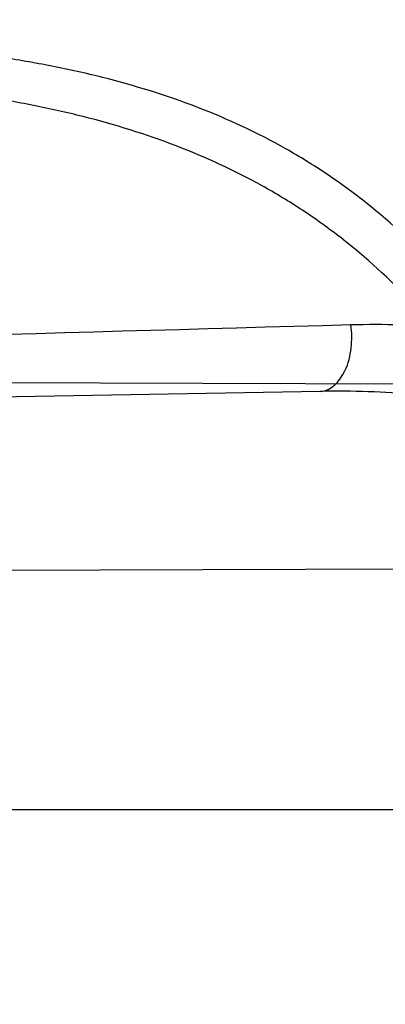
# Model space of a CAD drawing. Header units: millimetres. Extents: x 0 to 297, y 0 to 210.
# Tile 48 of 256: x 143.4303 to 143.4566, y 91.0589 to 91.1298. Entities that reach past the tile are written whole.
import ezdxf

# ---------------------------------------------------------------- set-up
doc = ezdxf.new("R2010")
doc.units = ezdxf.units.MM
doc.header["$LTSCALE"] = 16.335
doc.layers.get('0').update_dxf_attribs({"linetype": 'CONTINUOUS'})
for name, color, linetype in [('01_GLOBAL', 7, 'CONTINUOUS'), ('INTFCLR_1', 7, 'CONTINUOUS'), ('INTFCLR_144815', 7, 'CONTINUOUS')]:
    doc.layers.add(name, color=color, linetype=linetype)

msp = doc.modelspace()

# ---------------------------------------------------------------- linework, layer by layer
at = {"color": 7, "linetype": 'Continuous'}
msp.add_circle((144.2368034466, 92.193132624), 3.04, dxfattribs=at)
at = {"color": 9, "linetype": 'Continuous'}
msp.add_arc((144.2368034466, 92.193132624), 3.001038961, 182.9674534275, 267.0325465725, dxfattribs=at)
at = {"layer": '01_GLOBAL', "color": 7, "linetype": 'Continuous'}
msp.add_circle((144.2368034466, 92.193132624), 3.08, dxfattribs=at)
at = {"layer": 'INTFCLR_1', "color": 6, "linetype": 'Continuous'}
for p, q in [((143.4103485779, 91.1037438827), (143.4735235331, 91.10352335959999)), ((143.4774988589, 91.0903084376), (143.4152219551, 91.0900910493))]:
    msp.add_line(p, q, dxfattribs=at)
at = {"layer": 'INTFCLR_1', "color": 9, "linetype": 'Continuous'}
for p, q in [((143.4519711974, 91.10304252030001), (143.1045099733, 91.0969775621)), ((143.068579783, 91.07290896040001), (143.4921648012, 91.07290896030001))]:
    msp.add_line(p, q, dxfattribs=at)
at = {"layer": 'INTFCLR_1', "color": 6, "linetype": 'Continuous'}
for radius in [0.4827613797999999, 0.4587930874]:
    msp.add_arc((143.076579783, 90.97690896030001), radius, 270, 90.00000002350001, dxfattribs=at)
at = {"layer": 'INTFCLR_1', "color": 9, "linetype": 'Continuous'}
msp.add_arc((143.9636209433, 72.2443768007), 18.8703294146, 91.54702908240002, 91.7475204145, dxfattribs=at)
for points, knots in [([(143.505791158, 90.8276271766), (143.5067409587, 90.8302116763), (143.5086022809, 90.8354304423), (143.5121486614, 90.84601401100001), (143.5179028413, 90.8650111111), (143.5232385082, 90.8873082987), (143.5267617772, 90.90723622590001), (143.5282429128, 90.9174118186), (143.5290073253, 90.92329723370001), (143.5307716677, 90.93807275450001), (143.5326049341, 90.9633194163), (143.5323109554, 90.99310602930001), (143.5309256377, 91.0124090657), (143.5300542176, 91.021322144), (143.5294126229, 91.02725019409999), (143.5274302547, 91.04325002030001), (143.5229291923, 91.06887020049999), (143.5164430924, 91.09388353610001), (143.5118037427, 91.1087295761), (143.5100588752, 91.1140398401), (143.5074043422, 91.1218621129), (143.501415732, 91.13821577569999), (143.4910739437, 91.16221785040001), (143.4792964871, 91.1848938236), (143.4710860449, 91.1988510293), (143.4672487, 91.2050639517), (143.4646994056, 91.2091138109), (143.4578048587, 91.21976497), (143.446251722, 91.2361118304), (143.4302039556, 91.2560120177), (143.4166114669, 91.2709286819), (143.4071163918, 91.280463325), (143.4018664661, 91.2855115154), (143.3945821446, 91.292319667), (143.3843862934, 91.301234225), (143.373349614, 91.3098835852), (143.3667450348, 91.31458051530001), (143.3640805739, 91.316384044), (143.3625174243, 91.3174211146), (143.360134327, 91.3189510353), (143.3576340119, 91.3204557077), (143.3554317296, 91.3216111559), (143.3541938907, 91.32218598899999), (143.3532081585, 91.3225375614), (143.3525262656, 91.3226967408), (143.3519536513, 91.3226102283), (143.3518421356, 91.322071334), (143.35211692, 91.3214756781), (143.35259409, 91.3206502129), (143.3533650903, 91.31961113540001), (143.354392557, 91.3183442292), (143.3556852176, 91.31685831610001), (143.3572290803, 91.3151525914), (143.358673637, 91.31359842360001), (143.3599466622, 91.3122446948), (143.3621637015, 91.30990205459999), (143.3658426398, 91.3060562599), (143.3733257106, 91.29820400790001), (143.3814986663, 91.2893945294), (143.3889438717, 91.2809746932), (143.3935459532, 91.2756206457), (143.4009463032, 91.2668314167), (143.4122758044, 91.252588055), (143.4271285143, 91.2318655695), (143.4378788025, 91.2149484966), (143.4449171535, 91.2029069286), (143.4496927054, 91.19443764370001), (143.457931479, 91.1789786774), (143.4689344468, 91.1556341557), (143.4765250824, 91.1361710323), (143.480055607, 91.1260798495)], [0, 0, 0, 0, 0.0103790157, 0.0208837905, 0.0420711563, 0.0851838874, 0.1071959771, 0.1183352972, 0.1239410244, 0.1295662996, 0.174425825, 0.2192336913, 0.2417180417, 0.247353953, 0.2529903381, 0.2641931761, 0.3081223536, 0.3509244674, 0.3614867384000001, 0.3667496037, 0.3719933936, 0.3926231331, 0.4323811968, 0.4704128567, 0.4888542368, 0.4934078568, 0.4979383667, 0.5068920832, 0.5412323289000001, 0.5733304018, 0.6031976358, 0.6172527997, 0.6240454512, 0.6306500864, 0.6548352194, 0.6750684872, 0.6834752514, 0.6853781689, 0.6871962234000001, 0.6905460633, 0.6960524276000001, 0.6981915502, 0.6999110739, 0.7012078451, 0.7020914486, 0.7026255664, 0.703100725, 0.7038824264, 0.7050749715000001, 0.7066970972, 0.7087489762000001, 0.7112252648, 0.7141188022, 0.7174211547, 0.7192230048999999, 0.7211233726, 0.7295789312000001, 0.7392839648, 0.7620096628, 0.7748693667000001, 0.7816473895, 0.7886214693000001, 0.8181786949, 0.8502212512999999, 0.8846823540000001, 0.8936821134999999, 0.9027944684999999, 0.9213301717, 0.9597016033, 1, 1, 1, 1]), ([(143.4875537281, 91.1253987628), (143.4839524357, 91.1354479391), (143.4762085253, 91.1548301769), (143.4649935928, 91.1780553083), (143.456598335, 91.1934314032), (143.4517307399, 91.201857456), (143.444552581, 91.2138441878), (143.4335886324, 91.2306820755), (143.4184487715, 91.25129397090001), (143.4069045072, 91.26545359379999), (143.3993634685, 91.2741904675), (143.3946716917, 91.2795147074), (143.3870801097, 91.28788794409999), (143.3787500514, 91.2966421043), (143.3711186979, 91.304445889), (143.3673713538, 91.30826044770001), (143.3651042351, 91.3105933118), (143.3638188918, 91.3119215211), (143.3617741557, 91.3140782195), (143.3599399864, 91.31598820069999), (143.3558618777, 91.320909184), (143.3574002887, 91.32090895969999)], [0, 0, 0, 0, 0.1351411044, 0.2639657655, 0.326251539, 0.3568857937, 0.3871506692, 0.5031238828, 0.6110823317, 0.7107727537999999, 0.7343091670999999, 0.7571888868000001, 0.8006105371, 0.8773801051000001, 0.9101731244, 0.9387430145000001, 0.9451630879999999, 0.9512497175, 0.9624026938, 0.9805243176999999, 1, 1, 1, 1]), ([(143.3574002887, 91.32090895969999), (143.3579828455, 91.3209088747), (143.360948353, 91.3197357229), (143.3643531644, 91.3177442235), (143.3676585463, 91.31566523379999), (143.3692467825, 91.31463053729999), (143.3719545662, 91.31283211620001), (143.378664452, 91.3081521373), (143.3898825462, 91.2995381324), (143.4002548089, 91.29065717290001), (143.4076654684, 91.28387553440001), (143.4130031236, 91.27885055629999), (143.422653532, 91.2693642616), (143.4364709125, 91.2545242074), (143.4527894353, 91.23472347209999), (143.4645442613, 91.2184512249), (143.4715593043, 91.2078481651), (143.474151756, 91.2038188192), (143.4780526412, 91.1976396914), (143.4863962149, 91.18376385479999), (143.4983688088, 91.16121559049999), (143.5088888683, 91.1373346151), (143.5149812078, 91.1210611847), (143.5176807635, 91.1132799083), (143.5194547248, 91.1079989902), (143.524169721, 91.0932405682), (143.5307635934, 91.068371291), (143.5353421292, 91.0428843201), (143.5373581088, 91.02696958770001), (143.5380104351, 91.0210743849), (143.5388963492, 91.01221151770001), (143.5403047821, 90.993017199), (143.5406037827, 90.96339318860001), (143.5387395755, 90.93828707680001), (143.5369460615, 90.9235962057), (143.5361688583, 90.9177433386), (143.5346627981, 90.9076231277), (143.5310794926, 90.8877998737), (143.5256534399, 90.86562413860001), (143.5198047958, 90.8467377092), (143.5161994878, 90.83621326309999), (143.5143072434, 90.8310236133), (143.5133416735, 90.828453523)], [0, 0, 0, 0, 0.0031306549, 0.0166311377, 0.0214593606, 0.0240790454, 0.0268205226, 0.0389267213, 0.0680356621, 0.1027866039, 0.1122691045, 0.1220183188, 0.1421809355, 0.1849822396, 0.2309158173, 0.2799873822, 0.2927706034, 0.2992370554, 0.3057353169, 0.3320403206, 0.3862319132, 0.4428084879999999, 0.4721383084, 0.4795908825, 0.487069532, 0.5020757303, 0.5628487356, 0.6251729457, 0.6410612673, 0.6490543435, 0.6570463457, 0.6889269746, 0.7524526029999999, 0.8160592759, 0.8240370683, 0.8319876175, 0.8477879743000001, 0.8790177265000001, 0.9402188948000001, 0.970317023, 0.9852457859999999, 1, 1, 1, 1]), ([(143.4782142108, 91.07575146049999), (143.4778432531, 91.07717322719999), (143.4772516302, 91.0792938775), (143.4763913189, 91.0820936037), (143.4750599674, 91.0861664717), (143.4728492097, 91.09203419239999), (143.4701809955, 91.0976425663), (143.4682125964, 91.1011630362), (143.4668805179, 91.10340012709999), (143.4644747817, 91.1070712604), (143.4606652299, 91.1118482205), (143.456701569, 91.11554701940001), (143.453888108, 91.11769080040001), (143.4519718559, 91.1190336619), (143.4484919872, 91.1211788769), (143.4431212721, 91.1236822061), (143.4379877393, 91.12526904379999), (143.4344326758, 91.1261085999), (143.4319715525, 91.1266220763), (143.4275405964, 91.1273837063), (143.420994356, 91.1280917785), (143.4142890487, 91.1284340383), (143.4094678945, 91.128544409), (143.4066374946, 91.1285772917), (143.4023062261, 91.1285997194), (143.3957460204, 91.128539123), (143.3869266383, 91.1283515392), (143.3810082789, 91.12819192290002), (143.3780296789, 91.12810376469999)], [0, 0, 0, 0, 0.0346278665, 0.051871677, 0.0690216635, 0.135606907, 0.1994957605, 0.215141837, 0.2306514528, 0.2608466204, 0.3185308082, 0.3741944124, 0.3880448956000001, 0.4018755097, 0.4293241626, 0.4842905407, 0.5409817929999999, 0.5556132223, 0.5703744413, 0.6002237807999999, 0.6615312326, 0.7254044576, 0.7584008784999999, 0.7751754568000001, 0.7921112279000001, 0.8604747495, 0.9297738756, 1, 1, 1, 1]), ([(143.480055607, 91.1260798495), (143.4837259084, 91.1155891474), (143.4903909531, 91.0940316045), (143.4967360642, 91.0663225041), (143.4998687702, 91.04781634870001), (143.5011284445, 91.03908602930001), (143.5019170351, 91.03321160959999), (143.5038463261, 91.0170292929), (143.5057008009, 90.99034417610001), (143.5054397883, 90.96356436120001), (143.5044671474, 90.9471924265), (143.504022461, 90.9412179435), (143.5032714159, 90.9323261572), (143.5012002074, 90.91339241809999), (143.4963788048, 90.88484585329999), (143.49048443, 90.86114028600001), (143.4864832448, 90.8475354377), (143.4848602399, 90.84220041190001), (143.4819377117, 90.8330489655), (143.4757637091, 90.8153843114), (143.4658991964, 90.7913053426), (143.4557508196, 90.7706295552), (143.4492053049, 90.7585613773), (143.4468307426, 90.7543048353), (143.4433023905, 90.74809499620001), (143.4357024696, 90.7352960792), (143.4236423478, 90.7168780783), (143.4088585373, 90.6967735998), (143.3981978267, 90.6836583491), (143.3920521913, 90.6764597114), (143.3897353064, 90.67377295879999), (143.3858253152, 90.6693041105), (143.3786022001, 90.6612629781), (143.3707422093, 90.65288706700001), (143.3636495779, 90.6454713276), (143.3593994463, 90.6410102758), (143.3560255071, 90.6373676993), (143.3538487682, 90.6348460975), (143.3526496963, 90.6332520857), (143.3521523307, 90.6324062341), (143.3518509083, 90.63179937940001), (143.3519780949, 90.6310096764), (143.3536612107, 90.6313530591), (143.3555127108, 90.6322404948), (143.3588652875, 90.6340529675), (143.3620632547, 90.63609007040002), (143.3646891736, 90.63783994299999), (143.3663741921, 90.6389985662), (143.3692060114, 90.6409804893), (143.3737350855, 90.64429641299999), (143.3800639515, 90.6492162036), (143.3895251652, 90.6570018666), (143.3979931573, 90.6645963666), (143.4054028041, 90.6717023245), (143.4107134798, 90.67694344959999), (143.4202844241, 90.68681168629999), (143.4339256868, 90.7022001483), (143.4499433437, 90.72266038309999), (143.4614126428, 90.7394215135), (143.4682300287, 90.75032242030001), (143.4707469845, 90.75446396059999), (143.4745342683, 90.76081850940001), (143.4826220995, 90.77508671), (143.4941655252, 90.79824657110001), (143.5021068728, 90.8176018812), (143.505791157, 90.8276271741)], [0, 0, 0, 0, 0.0419354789, 0.08505031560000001, 0.1071497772, 0.1127379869, 0.1183317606, 0.1295131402, 0.1742263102, 0.2191466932, 0.230445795, 0.2361065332, 0.241751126, 0.2641147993, 0.3079545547, 0.3508736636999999, 0.3561840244, 0.3614616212, 0.3719139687, 0.3924297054, 0.4320526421, 0.4700131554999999, 0.4792642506, 0.483852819, 0.4884035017, 0.5062126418, 0.5400088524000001, 0.5714206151, 0.6003317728, 0.6037560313, 0.6071340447, 0.6137178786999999, 0.6261602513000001, 0.6479155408, 0.6570536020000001, 0.6648783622, 0.6711643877, 0.6757843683, 0.6774462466, 0.6786751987, 0.6794900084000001, 0.6799813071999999, 0.6813020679, 0.6842478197, 0.6888651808, 0.6950795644, 0.6987591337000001, 0.70073729, 0.7027989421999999, 0.7117993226, 0.7219139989, 0.7330405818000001, 0.7580265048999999, 0.7648041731, 0.7717766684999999, 0.7861782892, 0.816667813, 0.8493175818, 0.8841610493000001, 0.8932352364, 0.8978283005, 0.9024468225, 0.9211469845, 0.9596997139, 1, 1, 1, 1]), ([(143.4760311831, 91.07510722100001), (143.4756628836, 91.0764621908), (143.4750755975, 91.07848288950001), (143.4742230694, 91.081149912), (143.4729040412, 91.0850335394), (143.4707156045, 91.0906309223), (143.4680853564, 91.0959748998), (143.4661490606, 91.09933023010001), (143.464837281, 91.10146586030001), (143.4624672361, 91.1049749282), (143.4587207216, 91.1095433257), (143.4548405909, 91.11307904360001), (143.4520891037, 91.1151331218), (143.4502128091, 91.1164235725), (143.4468054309, 91.11848832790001), (143.4415565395, 91.1209060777), (143.4365468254, 91.1224535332), (143.433077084, 91.1232793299), (143.4306756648, 91.12378839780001), (143.4263533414, 91.12454734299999), (143.419970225, 91.1252773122), (143.4134314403, 91.12566151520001), (143.4087303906, 91.12581108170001), (143.4059708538, 91.12586891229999), (143.401748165, 91.1259307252), (143.3953515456, 91.1259367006), (143.3867501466, 91.12584804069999), (143.3809773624, 91.1257570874), (143.3780715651, 91.1257063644)], [0, 0, 0, 0, 0.0341067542, 0.0511005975, 0.068008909, 0.1337310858, 0.1969343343, 0.2124407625, 0.2278215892, 0.257805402, 0.3152480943, 0.3708921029, 0.3847695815, 0.3986396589, 0.4261925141, 0.481455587, 0.5385040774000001, 0.553232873, 0.5680896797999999, 0.5981246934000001, 0.6597952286, 0.7240152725, 0.7571801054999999, 0.774039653, 0.7910593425, 0.8597607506, 0.9294066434, 1, 1, 1, 1]), ([(143.3574002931, 90.6329089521), (143.3572429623, 90.6329089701), (143.3568577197, 90.6329849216), (143.3568775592, 90.6336774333), (143.3572897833, 90.63438990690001), (143.3580025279, 90.63544892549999), (143.3590890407, 90.6367667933), (143.3605161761, 90.6383861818), (143.3622809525, 90.6402852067), (143.364262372, 90.64235883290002), (143.366417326, 90.6445772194), (143.3695810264, 90.647809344), (143.3761156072, 90.6544648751), (143.384127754, 90.66278898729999), (143.391492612, 90.67078447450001), (143.3954790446, 90.6752283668), (143.3978410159, 90.6779000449), (143.4041032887, 90.6850552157), (143.4149655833, 90.6980920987), (143.4300350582, 90.7180883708), (143.4423327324, 90.7364164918), (143.4500842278, 90.74915778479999), (143.4536819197, 90.7553382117), (143.4561024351, 90.75957339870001), (143.4627716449, 90.77157583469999), (143.4731139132, 90.7921423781), (143.4831746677, 90.8161140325), (143.4894718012, 90.8337029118), (143.4924519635, 90.8428134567), (143.4941067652, 90.8481240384), (143.4981845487, 90.86166066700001), (143.5041933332, 90.8852508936), (143.5091109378, 90.9136744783), (143.5112232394, 90.9325267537), (143.5119890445, 90.94137893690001), (143.5124424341, 90.9473263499), (143.5134340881, 90.9636235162), (143.5137003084, 90.9902855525), (143.5118091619, 91.01685089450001), (143.5098423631, 91.03295754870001), (143.5090383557, 91.0388051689), (143.5077538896, 91.047496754), (143.5045588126, 91.0659242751), (143.498087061, 91.0935137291), (143.4912937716, 91.1149624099), (143.4875537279, 91.1253987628)], [0, 0, 0, 0, 0.0008731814, 0.0017184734, 0.0032338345, 0.0055641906, 0.008732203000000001, 0.0127298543, 0.0175349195, 0.0231216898, 0.028646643, 0.0346996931, 0.0482229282, 0.0804128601, 0.09881585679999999, 0.1085510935, 0.1135452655, 0.1186072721, 0.1613234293, 0.207686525, 0.2575125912, 0.2837456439, 0.2904463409, 0.297201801, 0.3108185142, 0.3666506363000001, 0.4248611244, 0.4549770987, 0.470314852, 0.4780577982, 0.4858479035, 0.548777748, 0.6130125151, 0.6457681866, 0.6540348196, 0.6623247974, 0.6788712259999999, 0.7446474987, 0.8101274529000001, 0.8265054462, 0.8346996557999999, 0.8428862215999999, 0.8752668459, 0.9384715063, 1, 1, 1, 1]), ([(143.4519711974, 91.10304252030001), (143.4527383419, 91.1030559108), (143.4538440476, 91.10433426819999), (143.4542320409, 91.10613607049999), (143.4542398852, 91.10728041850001), (143.4541697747, 91.10782830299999)], [0, 0, 0, 0, 0.406226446, 0.7075571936, 1, 1, 1, 1]), ([(143.4955718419, 91.07371202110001), (143.4952436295, 91.0751229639), (143.4944902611, 91.07789507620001), (143.4933147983, 91.0812724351), (143.492241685, 91.08388270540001), (143.4911029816, 91.0863876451), (143.4895429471, 91.0893555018), (143.4877777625, 91.0921348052), (143.4862617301, 91.0941991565), (143.4839807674, 91.09701864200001), (143.4814054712, 91.0995307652), (143.4785838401, 91.1016195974), (143.4767003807, 91.10286315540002), (143.4732882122, 91.1047454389), (143.4696059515, 91.10607901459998), (143.4663573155, 91.10685173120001), (143.4641216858, 91.1072857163), (143.4600670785, 91.10781242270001), (143.4565390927, 91.1078933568), (143.4541697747, 91.10782830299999)], [0, 0, 0, 0, 0.0736783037, 0.1459642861, 0.18172594, 0.2171910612, 0.2858878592, 0.3520712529, 0.3844359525, 0.4161009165, 0.5365327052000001, 0.5657771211, 0.5946184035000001, 0.6512644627, 0.7636610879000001, 0.7922337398, 0.8211066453, 0.8794481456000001, 1, 1, 1, 1]), ([(143.4921648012, 91.07290896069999), (143.4918383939, 91.0741501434), (143.4910923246, 91.07659026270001), (143.4899360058, 91.0795531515), (143.4888853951, 91.08184362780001), (143.4877674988, 91.0840485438), (143.4862377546, 91.08666227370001), (143.484516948, 91.08910176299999), (143.4830420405, 91.0909140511), (143.4808053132, 91.0934144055), (143.4782971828, 91.0956242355), (143.475577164, 91.0974540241), (143.4737473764, 91.09855641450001), (143.4704255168, 91.1002302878), (143.466872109, 91.1014110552), (143.4637402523, 91.10210828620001), (143.4615790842, 91.1025003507), (143.4576633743, 91.10299027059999), (143.4542595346, 91.1030824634), (143.4519711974, 91.10304252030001)], [0, 0, 0, 0, 0.0701429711, 0.1392985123, 0.1736599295, 0.2078369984, 0.2743812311, 0.3389829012, 0.370778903, 0.4020358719, 0.5223382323, 0.5518983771, 0.5811774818, 0.6390375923, 0.7549036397, 0.7844765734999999, 0.8144030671, 0.8749126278, 1, 1, 1, 1])]:
    msp.add_open_spline(points, degree=3, knots=knots, dxfattribs=at)
at = {"layer": 'INTFCLR_1', "color": 6, "linetype": 'Continuous'}
for points, knots in [([(143.391388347, 91.3209089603), (143.3904120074, 91.3209089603), (143.3921762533, 91.3175482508), (143.3936912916, 91.315694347), (143.3961672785, 91.3124411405), (143.3992225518, 91.30876154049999), (143.403128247, 91.3040654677), (143.4076936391, 91.29861198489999), (143.4125904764, 91.2926805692), (143.4174256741, 91.286720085), (143.4219266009, 91.28104271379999), (143.4260587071, 91.27571427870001), (143.4298162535, 91.27075815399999), (143.4332121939, 91.266182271), (143.4362702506, 91.26197618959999), (143.4390204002, 91.2581218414), (143.4414908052, 91.2545969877), (143.44370074, 91.2513921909), (143.4456749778, 91.24848640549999), (143.4474377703, 91.24585559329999), (143.4490168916, 91.24346918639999), (143.4504211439, 91.2413232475), (143.4516679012, 91.2393981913), (143.4527743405, 91.2376740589), (143.4537663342, 91.2361152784), (143.4546489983, 91.2347177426), (143.4556772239, 91.23307898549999), (143.456672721, 91.23147797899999), (143.4576979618, 91.229813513), (143.4585721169, 91.2283843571), (143.4595323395, 91.2268022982), (143.4605887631, 91.22504676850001), (143.4617562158, 91.22308812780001), (143.4630444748, 91.22090314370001), (143.464465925, 91.21846216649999), (143.4660286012, 91.2157418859), (143.4677482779, 91.21270225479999), (143.4696392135, 91.20930191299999), (143.4717186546, 91.20548838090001), (143.4740086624, 91.2011951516), (143.4765248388, 91.1963580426), (143.4792812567, 91.1909028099), (143.4822951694, 91.18473858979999), (143.4855914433, 91.1777384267), (143.4891913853, 91.16974930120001), (143.4931140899, 91.16057587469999), (143.4973740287, 91.14998328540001), (143.5019825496, 91.13763594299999), (143.5068772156, 91.12325026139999), (143.5117345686, 91.10722271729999), (143.5162134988, 91.0902287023), (143.5200746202, 91.0730385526), (143.5232856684, 91.05580143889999), (143.5258459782, 91.03858559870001), (143.5277689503, 91.0213883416), (143.5290609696, 91.0042502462), (143.529733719, 90.9871546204), (143.5297948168, 90.97012845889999), (143.5292510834, 90.9531560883), (143.5281065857, 90.9362397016), (143.5263644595, 90.9193928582), (143.5240214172, 90.9025816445), (143.5210770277, 90.88582850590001), (143.5175167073, 90.8690970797), (143.5133376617, 90.85240858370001), (143.5085942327, 90.8359945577), (143.5035656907, 90.8206525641), (143.4986112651, 90.80703250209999), (143.4940105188, 90.7954001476), (143.4897809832, 90.7854046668), (143.485903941, 90.7767502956), (143.4823616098, 90.7692115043), (143.4791285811, 90.76260345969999), (143.4761817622, 90.75678861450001), (143.4734988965, 90.7516551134), (143.4710647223, 90.7471189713), (143.4688610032, 90.7431068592), (143.466865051, 90.7395466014), (143.4650570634, 90.7363786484), (143.4634184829, 90.7335526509), (143.461937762, 90.7310351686), (143.4606041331, 90.72879595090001), (143.4594032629, 90.72680144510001), (143.4583170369, 90.7250147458), (143.457331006, 90.7234069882), (143.4564183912, 90.7219306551), (143.4555069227, 90.720467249), (143.4545265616, 90.7189048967), (143.4534184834, 90.71715367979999), (143.4521719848, 90.7152023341), (143.4507682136, 90.71302749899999), (143.4491853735, 90.7106037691), (143.4474055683, 90.7079124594), (143.4454085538, 90.7049352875), (143.4431685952, 90.701647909), (143.4406602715, 90.6980271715), (143.4378551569, 90.6940523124), (143.4347311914, 90.6897123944), (143.4312583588, 90.6849889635), (143.4274059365, 90.6798656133), (143.4231637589, 90.6743560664), (143.4185304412, 90.6684770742), (143.4135422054, 90.66229925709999), (143.408452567, 90.6561180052), (143.4036878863, 90.6504204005), (143.3995946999, 90.6455048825), (143.3963986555, 90.6416642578), (143.3938021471, 90.6382708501), (143.3922373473, 90.6363594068), (143.3903920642, 90.6329089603), (143.391388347, 90.6329089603)], [0, 0, 0, 0, 0.0038604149, 0.007501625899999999, 0.0124785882, 0.0188917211, 0.0268498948, 0.0364677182, 0.0470694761, 0.05724446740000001, 0.066818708, 0.0757144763, 0.0839053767, 0.0914099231, 0.0982451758, 0.1044667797, 0.1101313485, 0.11526428, 0.1198589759, 0.1240215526, 0.1277856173, 0.1311734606, 0.1341617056, 0.1368541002, 0.1392736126, 0.1414672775, 0.143389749, 0.1469230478, 0.1489215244, 0.1511192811, 0.1535471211, 0.1562389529, 0.1592204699, 0.1625628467, 0.1662680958, 0.1703891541, 0.1749670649, 0.1800767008, 0.1857729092, 0.1921414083, 0.199315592, 0.2073311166, 0.2163077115, 0.2264451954, 0.2379233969, 0.2509534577, 0.2658909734, 0.2830621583, 0.3030578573, 0.3259639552, 0.3492662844, 0.3725305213, 0.3956109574, 0.4185782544, 0.4413347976, 0.4640172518, 0.4865192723, 0.5089682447, 0.5313242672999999, 0.5536477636, 0.5759939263, 0.5982772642, 0.6207472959, 0.6432362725, 0.6658996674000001, 0.6887559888, 0.7107777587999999, 0.7297237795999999, 0.7460531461, 0.7602331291, 0.7726347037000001, 0.7835467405, 0.7931663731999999, 0.8017211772, 0.8093215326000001, 0.8160683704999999, 0.8220757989, 0.8274205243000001, 0.8322066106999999, 0.8364980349, 0.8403367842, 0.8437547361, 0.8468031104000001, 0.8495420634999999, 0.8520223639, 0.8542604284, 0.8564046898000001, 0.8588391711, 0.861553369, 0.8645986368, 0.8679945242, 0.8717882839, 0.8760445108, 0.8807522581, 0.8859628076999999, 0.8917731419, 0.8981681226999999, 0.9051985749, 0.9129160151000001, 0.9213486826, 0.9305434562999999, 0.9404096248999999, 0.9509435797, 0.9619432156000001, 0.9720502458, 0.9803711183, 0.9870628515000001, 0.9922716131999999, 0.9960607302, 1, 1, 1, 1]), ([(143.3913883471, 90.6329089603), (143.3925009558, 90.6329089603), (143.3944304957, 90.6342092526), (143.3973970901, 90.6359951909), (143.4007982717, 90.63846662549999), (143.4050037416, 90.641686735), (143.4100111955, 90.64579797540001), (143.4155298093, 90.6505901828), (143.4211292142, 90.6557134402), (143.4264144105, 90.6607775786), (143.43125736, 90.6656028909), (143.4356657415, 90.6701567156), (143.4396603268, 90.6744161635), (143.4432708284, 90.6783761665), (143.4465216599, 90.6820354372), (143.4494397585, 90.68539654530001), (143.4520627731, 90.68848206), (143.4544121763, 90.6912986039), (143.456513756, 90.6938607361), (143.4583900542, 90.69618388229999), (143.4600695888, 90.6982924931), (143.4615949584, 90.7002315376), (143.4630975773, 90.7021632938), (143.4646983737, 90.7042463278), (143.4663978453, 90.7064880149), (143.4680793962, 90.7087376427), (143.4697311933, 90.7109767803), (143.4714499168, 90.71333865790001), (143.4733525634, 90.7159926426), (143.4754791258, 90.7190089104), (143.477855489, 90.7224451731), (143.4805066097, 90.7263640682), (143.4834545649, 90.73083052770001), (143.4867221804, 90.73592456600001), (143.4903444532, 90.7417581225), (143.4943554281, 90.74846001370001), (143.4987865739, 90.7561875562), (143.5036710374, 90.7651488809), (143.5090369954, 90.7755879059), (143.5149200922, 90.78786990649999), (143.5212054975, 90.8021696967), (143.5274896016, 90.8180379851), (143.5333654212, 90.8347684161), (143.5385840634, 90.85172715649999), (143.543100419, 90.8687485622), (143.5469295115, 90.8858143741), (143.5500694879, 90.9028343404), (143.5525457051, 90.9198546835), (143.5543635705, 90.93680288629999), (143.5555404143, 90.953705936), (143.5560867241, 90.9705470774), (143.5560112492, 90.9873292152), (143.5553196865, 91.00406232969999), (143.5540157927, 91.0207358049), (143.5520992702, 91.03735679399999), (143.5495685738, 91.05392286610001), (143.5464237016, 91.0704086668), (143.5426520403, 91.08685112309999), (143.5382472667, 91.1032296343), (143.5331875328, 91.11956315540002), (143.527486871, 91.1357686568), (143.5213730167, 91.1512348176), (143.515238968, 91.1652433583), (143.5094946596, 91.17729987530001), (143.5042564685, 91.18755505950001), (143.4994933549, 91.19635787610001), (143.4951738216, 91.20395281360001), (143.4912628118, 91.21054467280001), (143.4877284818, 91.21628951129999), (143.4845342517, 91.2213187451), (143.4816534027, 91.22572797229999), (143.4790579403, 91.22960449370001), (143.4767281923, 91.23301003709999), (143.4746357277, 91.2360102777), (143.472765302, 91.23864767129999), (143.4710870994, 91.24097947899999), (143.46957943, 91.2430470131), (143.4681380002, 91.2450001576), (143.4666395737, 91.2470074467), (143.4649885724, 91.2491911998), (143.463288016, 91.2514092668), (143.4615819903, 91.2536039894), (143.4598543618, 91.2557981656), (143.4579581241, 91.2581730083), (143.4558400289, 91.260784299), (143.4534675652, 91.2636590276), (143.4508179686, 91.26680939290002), (143.447859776, 91.2702519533), (143.4445666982, 91.2739955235), (143.4409044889, 91.27805121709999), (143.4368464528, 91.28241728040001), (143.4323696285, 91.2870829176), (143.4274456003, 91.2920302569), (143.4220754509, 91.2972158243), (143.4163486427, 91.3024971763), (143.410661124, 91.30747107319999), (143.4054543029, 91.3117747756), (143.4010724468, 91.3151480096), (143.3975442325, 91.3177259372), (143.3944939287, 91.3195690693), (143.3925216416, 91.3209089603), (143.3913883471, 91.3209089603)], [0, 0, 0, 0, 0.0042187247, 0.0081401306, 0.0133978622, 0.0200459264, 0.0282638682, 0.0379443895, 0.0477615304, 0.05703690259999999, 0.0656973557, 0.0736821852, 0.0810680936, 0.0878383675, 0.0940009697, 0.0996271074, 0.1047154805, 0.1093563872, 0.1135342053, 0.1172803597, 0.1206792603, 0.1237557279, 0.1266349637, 0.1299589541, 0.1337168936, 0.1373013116, 0.1406085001, 0.1442672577, 0.148377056, 0.1529904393, 0.1582606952, 0.164218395, 0.1709303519, 0.1785521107, 0.1871652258, 0.1969659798, 0.2081658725, 0.2209392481, 0.2356613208, 0.2526660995, 0.2725685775, 0.2948769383, 0.3173640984, 0.3397873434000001, 0.3621386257, 0.3841211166, 0.4060891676, 0.4277469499, 0.4493218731, 0.470705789, 0.4919793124, 0.5131981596, 0.5343255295, 0.5554668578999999, 0.5765984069, 0.5977513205, 0.6189954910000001, 0.6402209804, 0.6617015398, 0.6832900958, 0.7050415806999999, 0.7268239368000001, 0.7463339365, 0.7630160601, 0.7774553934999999, 0.7899931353, 0.8009638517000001, 0.8105830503, 0.8190545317, 0.8265380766, 0.8331730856, 0.8390248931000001, 0.8442268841, 0.8488182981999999, 0.8528943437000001, 0.8564866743, 0.8597116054, 0.8625968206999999, 0.8656908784, 0.8692094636, 0.8729771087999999, 0.8762884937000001, 0.879749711, 0.8835661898, 0.8878115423, 0.8924986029, 0.8976989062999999, 0.9034198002, 0.9097088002, 0.9166034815, 0.9241390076, 0.9323094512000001, 0.9411199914, 0.9506041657, 0.9606137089, 0.9706541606, 0.9792553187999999, 0.9862062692, 0.9916647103, 0.9957028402, 1, 1, 1, 1])]:
    msp.add_open_spline(points, degree=3, knots=knots, dxfattribs=at)
at = {"layer": 'INTFCLR_144815', "color": 6, "linetype": 'Continuous'}
for radius in [0.5104906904, 0.4864760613]:
    msp.add_circle((143.076579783, 90.97690896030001), radius, dxfattribs=at)
for radius, start, end in [(0.7037433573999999, 313.9937911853, 154.5150993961), (0.6797433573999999, 312.9543589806, 154.5144414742), (0.6572577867, 282.2440355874, 71.2863570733), (0.5288304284, 45.0000000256, 314.9999999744), (0.5278840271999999, 44.999999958, 315.000000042), (0.5271191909, 44.99999997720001, 315.0000000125)]:
    msp.add_arc((143.076579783, 90.97690896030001), radius, start, end, dxfattribs=at)
at = {"layer": 'INTFCLR_144815', "color": 9, "linetype": 'Continuous'}
for centre, radius, start, end in [((143.076579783, 90.97690896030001), 0.6528896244, 292.4997540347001, 54.0964566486), ((143.0765826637, 90.97691030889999), 0.5889741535, 292.4997540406, 54.09645665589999)]:
    msp.add_arc(centre, radius, start, end, dxfattribs=at)
at = {"layer": 'INTFCLR_144815', "color": 6, "linetype": 'Continuous'}
for points, knots in [([(143.559959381, 90.9769089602), (143.559959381, 90.97942306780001), (143.5599220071, 90.98445191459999), (143.5597537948, 90.991994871), (143.5594733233, 90.9995378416), (143.5590804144, 91.0070808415), (143.5585748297, 91.01462372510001), (143.5579562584, 91.0221664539), (143.5572243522, 91.02970866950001), (143.5563786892, 91.0372501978), (143.5554188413, 91.0447904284), (143.5543443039, 91.05232900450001), (143.5531546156, 91.0598649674), (143.5518492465, 91.0673976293), (143.5504277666, 91.0749256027), (143.5488896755, 91.0824478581), (143.5472346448, 91.08996252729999), (143.5454623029, 91.097468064), (143.5435725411, 91.1049619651), (143.5415652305, 91.1124420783), (143.5394406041, 91.11990520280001), (143.5371989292, 91.1273484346), (143.5348409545, 91.13476773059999), (143.5323675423, 91.1421592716), (143.529780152, 91.1495180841), (143.5270804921, 91.1568392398), (143.5242709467, 91.1641167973), (143.5213543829, 91.17134449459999), (143.5183344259, 91.17851521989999), (143.5152154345, 91.1856212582), (143.5120026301, 91.19265416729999), (143.5087022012, 91.19960473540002), (143.505321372, 91.2064630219), (143.5018684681, 91.2132183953), (143.4983529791, 91.2198595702), (143.4947855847, 91.22637469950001), (143.4911781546, 91.2327514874), (143.4875436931, 91.2389773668), (143.4838962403, 91.24503970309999), (143.4802507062, 91.2509260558), (143.4766226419, 91.2566244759), (143.473027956, 91.2621238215), (143.4694825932, 91.2674140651), (143.4660021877, 91.2724865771), (143.4626017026, 91.2773343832), (143.459295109, 91.2819523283), (143.4560950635, 91.2863372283), (143.4530128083, 91.2904877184), (143.4500581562, 91.2944040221), (143.4472396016, 91.29808760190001), (143.4445638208, 91.3015416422), (143.4420354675, 91.3047711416), (143.4396569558, 91.3077830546), (143.4374291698, 91.31058532), (143.4353519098, 91.3131862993), (143.4334244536, 91.3155941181), (143.4316455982, 91.3178166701), (143.4300138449, 91.3198614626), (143.4285275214, 91.32173548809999), (143.4271849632, 91.3234451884), (143.4259844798, 91.3249961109), (143.4249241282, 91.3263946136), (143.4240021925, 91.3276429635), (143.4232155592, 91.32875491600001), (143.422565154, 91.3297078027), (143.4220400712, 91.3305844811), (143.4215107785, 91.33140008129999), (143.4211293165, 91.33289918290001), (143.4216624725, 91.3329088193)], [0, 0, 0, 0, 0.0193232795, 0.0386507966, 0.0579870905, 0.0773359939, 0.09670230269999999, 0.1160891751, 0.1355014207, 0.154941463, 0.1744140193, 0.1939206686, 0.213465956, 0.2330500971, 0.2526769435, 0.2723457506, 0.2920596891, 0.3118161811, 0.3316171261, 0.3514582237, 0.3713396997, 0.3912550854, 0.4112023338, 0.4311723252, 0.4511600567, 0.471153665, 0.4911437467, 0.5111161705, 0.5310553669, 0.5509435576, 0.5707599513, 0.5904809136, 0.6100798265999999, 0.6295269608, 0.6487896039, 0.6678319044, 0.6866152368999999, 0.7050985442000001, 0.7232388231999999, 0.7409918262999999, 0.758313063, 0.7751587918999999, 0.7914870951, 0.8072590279, 0.8224396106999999, 0.8369988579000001, 0.8509122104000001, 0.8641615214, 0.8767332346, 0.8886179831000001, 0.8998102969, 0.9103147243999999, 0.9201416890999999, 0.9293075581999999, 0.9378296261, 0.9457257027, 0.9530130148, 0.9597096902, 0.9658325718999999, 0.9713969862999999, 0.9764171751, 0.9809076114, 0.9848822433, 0.9883555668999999, 0.9913411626, 0.9938520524, 0.9959015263, 1, 1, 1, 1]), ([(143.433067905, 90.62090910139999), (143.4328265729, 90.6209135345), (143.4324756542, 90.62173267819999), (143.4330197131, 90.6224610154), (143.4334366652, 90.6233453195), (143.4339703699, 90.62419814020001), (143.4346161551, 90.625198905), (143.4354019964, 90.62633936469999), (143.4363208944, 90.62762784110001), (143.4373778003, 90.629067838), (143.4385738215, 90.6306651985), (143.4399109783, 90.6324252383), (143.441391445, 90.63435475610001), (143.4430186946, 90.6364625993), (143.4447956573, 90.638757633), (143.4467226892, 90.6412461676), (143.4487964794, 90.6439306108), (143.4510117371, 90.6468115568), (143.4533657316, 90.6498936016), (143.4558612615, 90.6531893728), (143.4585019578, 90.6567137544), (143.461284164, 90.6604731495), (143.4641988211, 90.6644674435), (143.4672349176, 90.66869431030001), (143.4703835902, 90.673154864), (143.473633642, 90.6778472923), (143.4769725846, 90.6827680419), (143.4803867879, 90.68791175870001), (143.4838617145, 90.69327133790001), (143.4873822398, 90.69883811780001), (143.4909329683, 90.704602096), (143.4944985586, 90.7105522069), (143.4980640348, 90.7166766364), (143.5016150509, 90.7229631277), (143.5051380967, 90.72939925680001), (143.508620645, 90.7359726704), (143.5120512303, 90.7426712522), (143.5154195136, 90.7494833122), (143.5187162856, 90.75639770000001), (143.5219334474, 90.7634039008), (143.5250639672, 90.77049210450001), (143.5281017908, 90.777653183), (143.5310417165, 90.78487857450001), (143.5338798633, 90.7921616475), (143.5366072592, 90.7994810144), (143.5392210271, 90.8068281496), (143.5417223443, 90.8142048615), (143.5441140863, 90.8216202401), (143.5463966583, 90.8290768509), (143.5485670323, 90.8365654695), (143.5506238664, 90.84408177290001), (143.5525648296, 90.8516162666), (143.5543887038, 90.8591617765), (143.5560958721, 90.86671694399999), (143.5576869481, 90.8742815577), (143.5591625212, 90.881855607), (143.5605229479, 90.88943824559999), (143.5617683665, 90.89702739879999), (143.5628989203, 90.9046205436), (143.5639149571, 90.91221615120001), (143.5648169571, 90.91981379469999), (143.5656053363, 90.9274129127), (143.5662804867, 90.9350130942), (143.5668427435, 90.942613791), (143.5672924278, 90.9502149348), (143.5676297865, 90.9578162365), (143.5678550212, 90.9654177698), (143.5679682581, 90.97301929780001), (143.5679695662, 90.9806209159), (143.567858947, 90.9882224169), (143.5676363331, 90.99582392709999), (143.5673015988, 91.00342523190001), (143.5668545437, 91.01102638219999), (143.5662949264, 91.0186270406), (143.5656224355, 91.0262270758), (143.5648367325, 91.0338260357), (143.5639374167, 91.0414235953), (143.5629240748, 91.0490191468), (143.5617962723, 91.05661196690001), (143.5605535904, 91.0642010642), (143.5591956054, 91.07178539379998), (143.5577218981, 91.0793638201), (143.5561322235, 91.0869343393), (143.5544265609, 91.09449419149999), (143.5526049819, 91.10204067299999), (143.5506674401, 91.10957186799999), (143.5486137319, 91.117086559), (143.5464439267, 91.1245825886), (143.5441586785, 91.13205611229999), (143.5417591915, 91.139502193), (143.5392470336, 91.1469155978), (143.5366239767, 91.1542912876), (143.5338923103, 91.16162359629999), (143.5310549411, 91.16890614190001), (143.5281154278, 91.1761319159), (143.525078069, 91.1832932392), (143.5219479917, 91.1903817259), (143.5187312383, 91.19738826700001), (143.5154348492, 91.20430302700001), (143.512066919, 91.2111154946), (143.5086366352, 91.2178145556), (143.5051543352, 91.2243885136), (143.5016314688, 91.2308252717), (143.4980805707, 91.2371124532), (143.4945151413, 91.2432376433), (143.4909495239, 91.24918858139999), (143.4873986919, 91.2549534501), (143.4838779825, 91.2605211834), (143.480402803, 91.2658817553), (143.4769882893, 91.27102648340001), (143.4736489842, 91.2759482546), (143.4703985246, 91.28064170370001), (143.4672493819, 91.28510330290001), (143.464212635, 91.2893314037), (143.4612978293, 91.29332617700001), (143.4585129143, 91.29708947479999), (143.4558642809, 91.3006245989), (143.4533568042, 91.30393610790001), (143.450993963, 91.30702956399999), (143.4487779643, 91.3099113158), (143.4467099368, 91.3125882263), (143.444790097, 91.3150674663), (143.4430178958, 91.31735635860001), (143.4413922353, 91.31946213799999), (143.4399116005, 91.32139186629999), (143.4385741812, 91.323152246), (143.4373781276, 91.32474964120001), (143.4363211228, 91.32618976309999), (143.4354021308, 91.3274783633), (143.4346162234, 91.32861891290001), (143.4339704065, 91.32961972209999), (143.4334366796, 91.3304725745), (143.4330197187, 91.3313568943), (143.4324756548, 91.33208523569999), (143.4328265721, 91.33290438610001), (143.433067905, 91.3329088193)], [0, 0, 0, 0, 0.0009310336, 0.002365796, 0.0034193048, 0.0047077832, 0.006237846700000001, 0.0080159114, 0.0100484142, 0.0123424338, 0.0149055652, 0.0177455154, 0.0208683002, 0.0242865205, 0.0280168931, 0.0320641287, 0.03642688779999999, 0.0411013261, 0.0460820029, 0.0513859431, 0.0570470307, 0.0630689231, 0.0694259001, 0.0761196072, 0.0831428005, 0.0904858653, 0.0981365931, 0.1060799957, 0.1142989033, 0.1227742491, 0.1314855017, 0.1404113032, 0.1495299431, 0.1588198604, 0.1682601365, 0.1778307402, 0.1875127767, 0.1972886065, 0.2071421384, 0.2170587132, 0.2270251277, 0.2370298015, 0.2470622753, 0.2571128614, 0.2671789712, 0.2771901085, 0.2871913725, 0.2972229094, 0.3072428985, 0.3172696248, 0.3272959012, 0.3372999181, 0.3472797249, 0.3572378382, 0.3671756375, 0.3770956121, 0.3870009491, 0.3968896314, 0.4067592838, 0.416611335, 0.4264476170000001, 0.4362699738, 0.4460792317, 0.4558777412, 0.465666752, 0.475448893, 0.4852256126, 0.4949995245, 0.5047720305, 0.5145458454, 0.5243224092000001, 0.5341044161, 0.5438932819, 0.5536914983, 0.5635002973, 0.5733219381, 0.5831577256, 0.5930094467, 0.6028783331, 0.6127653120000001, 0.6226711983, 0.6325970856, 0.6425436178, 0.6525082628, 0.6624891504, 0.6724871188, 0.6825027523, 0.6925369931, 0.7025869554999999, 0.7126463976, 0.7227116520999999, 0.7327783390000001, 0.742840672, 0.7528920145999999, 0.7629245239, 0.772929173, 0.7828957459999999, 0.7928124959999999, 0.8026662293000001, 0.8124423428, 0.8221246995, 0.8316958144, 0.8411366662, 0.8504272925, 0.8595467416, 0.8684734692, 0.8771857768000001, 0.8856622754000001, 0.8938824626, 0.9018271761, 0.9094792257, 0.9168237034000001, 0.923848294, 0.9305435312, 0.93690291, 0.9429227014, 0.9486018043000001, 0.9539413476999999, 0.9589446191, 0.9636165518, 0.9679634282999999, 0.9719924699, 0.9757115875, 0.9791292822, 0.9822538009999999, 0.9850935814, 0.9876568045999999, 0.9899510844, 0.9919838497, 0.9937619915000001, 0.9952921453, 0.9965806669, 0.997634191, 0.9990689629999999, 1, 1, 1, 1]), ([(143.3994670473, 91.3209089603), (143.399146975, 91.3209089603), (143.3990453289, 91.3197000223), (143.3998732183, 91.31874922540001), (143.4008762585, 91.3170341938), (143.4024694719, 91.31499494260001), (143.4045267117, 91.3123576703), (143.4070952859, 91.3092171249), (143.4101750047, 91.3054836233), (143.4137722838, 91.30113952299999), (143.4179272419, 91.29608530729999), (143.4226335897, 91.29027809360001), (143.4278792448, 91.2836639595), (143.4336355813, 91.27619926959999), (143.4398265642, 91.2678906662), (143.4463921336, 91.25871707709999), (143.4532128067, 91.2487397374), (143.4601957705, 91.23798721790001), (143.4672140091, 91.2265542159), (143.4741696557, 91.2145077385), (143.4809580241, 91.2019499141), (143.4875044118, 91.1889540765), (143.4937367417, 91.1756130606), (143.4996120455, 91.1619830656), (143.5050872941, 91.1481408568), (143.5101428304, 91.134124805), (143.5147593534, 91.1199874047), (143.5189273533, 91.1057650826), (143.5226468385, 91.09147400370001), (143.525909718, 91.0771665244), (143.5287290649, 91.0628147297), (143.5310996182, 91.0484749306), (143.53303206, 91.0341158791), (143.5345263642, 91.01978289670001), (143.5355886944, 91.00546539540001), (143.5362231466, 90.991176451), (143.5363638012, 90.9816614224), (143.5363638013, 90.9769089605)], [0, 0, 0, 0, 0.0025344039, 0.005901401, 0.0109295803, 0.0177704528, 0.0265540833, 0.0373505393, 0.04991676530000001, 0.0648695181, 0.0820131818, 0.1017234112, 0.1240566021, 0.1488553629, 0.1763609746, 0.2060970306, 0.2381748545, 0.2720515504, 0.3076064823, 0.3443876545, 0.3821831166, 0.4206251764, 0.4595934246, 0.4987613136, 0.5381325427, 0.5774437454, 0.6167240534, 0.6558745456, 0.6947773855, 0.7336358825, 0.7720551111, 0.8105726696, 0.8487051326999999, 0.8867612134, 0.9246626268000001, 0.9623689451, 1, 1, 1, 1]), ([(143.4446760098, 91.3209089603), (143.4444338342, 91.3209089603), (143.4440805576, 91.32008333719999), (143.4445966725, 91.319342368), (143.4449904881, 91.3184389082), (143.4454977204, 91.3175675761), (143.4461122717, 91.3165448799), (143.4468609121, 91.3153794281), (143.4477365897, 91.3140630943), (143.4487436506, 91.31259278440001), (143.4498827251, 91.31096304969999), (143.4511555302, 91.3091686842), (143.4525633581, 91.3072037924), (143.4541073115, 91.30506236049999), (143.455788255, 91.3027379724), (143.4576064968, 91.30022429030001), (143.4595619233, 91.2975147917), (143.4616535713, 91.2946033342), (143.4638797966, 91.2914838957), (143.4662378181, 91.28815120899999), (143.4687238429, 91.2846006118), (143.4713327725, 91.2808285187), (143.4740582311, 91.27683247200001), (143.4768924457, 91.2726114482), (143.4798262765, 91.2681659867), (143.4828493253, 91.2634982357), (143.4859500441, 91.2586120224), (143.4891159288, 91.25351281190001), (143.492333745, 91.2482076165), (143.4955897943, 91.2427048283), (143.4988701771, 91.2370140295), (143.5021610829, 91.2311457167), (143.5054490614, 91.2251109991), (143.5087212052, 91.218921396), (143.5119653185, 91.2125886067), (143.5151700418, 91.20612431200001), (143.5183249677, 91.1995399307), (143.5214206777, 91.1928464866), (143.5244487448, 91.1860545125), (143.5274017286, 91.1791739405), (143.5302731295, 91.1722140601), (143.5330572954, 91.16518358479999), (143.5357494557, 91.15809040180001), (143.5383454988, 91.1509419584), (143.5408421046, 91.1437447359), (143.5432363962, 91.13650504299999), (143.5455261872, 91.1292281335), (143.547709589, 91.1219192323), (143.5497852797, 91.1145825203), (143.551752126, 91.1072222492), (143.5536094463, 91.09984166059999), (143.5553566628, 91.0924441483), (143.5569935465, 91.0850321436), (143.5585198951, 91.077608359), (143.559935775, 91.07017457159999), (143.5612412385, 91.0627328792), (143.562436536, 91.05528445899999), (143.5635218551, 91.0478309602), (143.5644975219, 91.0403731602), (143.5653637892, 91.03291231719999), (143.5661210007, 91.02544880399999), (143.5667694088, 91.01798358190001), (143.5673093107, 91.0105167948), (143.5677409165, 91.0030491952), (143.5680644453, 90.9955807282), (143.5682800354, 90.9881119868), (143.5683878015, 90.980642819), (143.5683877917, 90.97317374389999), (143.5682800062, 90.9657045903), (143.5680643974, 90.9582358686), (143.5677408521, 90.9507674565), (143.5673092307, 90.9432999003), (143.5667693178, 90.9358331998), (143.5661208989, 90.9283680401), (143.5653636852, 90.9209046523), (143.5644974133, 90.91344388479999), (143.5635217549, 90.9059862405), (143.5624364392, 90.8985328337), (143.5612411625, 90.8910845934), (143.5599357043, 90.88364296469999), (143.5585198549, 90.87620936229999), (143.5569935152, 90.86878563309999), (143.555356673, 90.8613738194), (143.5536094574, 90.8539763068), (143.551752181, 90.8465958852), (143.5497853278, 90.83923557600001), (143.5477096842, 90.8318990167), (143.545526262, 90.8245900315), (143.5432365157, 90.8173132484), (143.540842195, 90.81007345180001), (143.5383456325, 90.8028763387), (143.5357495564, 90.79572779), (143.5330574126, 90.7886346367), (143.5302732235, 90.78160409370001), (143.5274018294, 90.7746442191), (143.5244488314, 90.7677636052), (143.5214207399, 90.7609715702), (143.5183250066, 90.754278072), (143.5151700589, 90.7476936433), (143.5119653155, 90.74122930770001), (143.5087211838, 90.7348964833), (143.5054490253, 90.7287068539), (143.5021610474, 90.7226721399), (143.4988701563, 90.716803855), (143.4955897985, 90.7111130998), (143.4923337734, 90.7056103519), (143.4891159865, 90.7003052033), (143.4859501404, 90.69520605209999), (143.4828494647, 90.69031990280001), (143.4798264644, 90.6856522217), (143.4768926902, 90.68120684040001), (143.4740585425, 90.6769859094), (143.4713331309, 90.67298992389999), (143.4687242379, 90.6692178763), (143.4662382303, 90.66566729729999), (143.463880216, 90.66233461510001), (143.4616539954, 90.65921517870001), (143.4595623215, 90.6563036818), (143.4576068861, 90.653594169), (143.4557885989, 90.6510804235), (143.454107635, 90.6487560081), (143.4525636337, 90.64661451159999), (143.4511557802, 90.64464958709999), (143.449882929, 90.6428551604), (143.4487438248, 90.641225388), (143.4477367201, 90.6397550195), (143.4468610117, 90.63843864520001), (143.4461123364, 90.63727314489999), (143.4454977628, 90.63625041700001), (143.4449905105, 90.6353790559), (143.4445966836, 90.6344755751), (143.4440805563, 90.63373459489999), (143.4444338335, 90.6329089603), (143.4446760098, 90.6329089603)], [0, 0, 0, 0, 0.0009746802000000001, 0.0024840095, 0.0035885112, 0.0049370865, 0.0065361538, 0.0083919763, 0.0105107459, 0.0128992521, 0.015564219, 0.0185131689, 0.0217532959, 0.0252926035, 0.0291382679, 0.0332981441, 0.0377785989, 0.04258641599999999, 0.0477262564, 0.0532026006, 0.0590172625, 0.0651707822, 0.071661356, 0.0784844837, 0.0856331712, 0.0930977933, 0.1008661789, 0.1089237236, 0.1172537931, 0.1258380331, 0.1346568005, 0.1436896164, 0.1529158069, 0.1623149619, 0.1718668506, 0.1815521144, 0.1913525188, 0.2012510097, 0.2112318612, 0.2212807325, 0.231384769, 0.2415324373, 0.2517131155, 0.2619185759, 0.2721400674, 0.2823718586, 0.2926070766, 0.3028419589, 0.3130713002, 0.3232929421, 0.3335030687, 0.3437008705, 0.3538836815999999, 0.3640517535, 0.374203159, 0.3843390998, 0.3944585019, 0.404563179, 0.4146523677, 0.4247285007, 0.4347913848, 0.4448437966, 0.4548857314, 0.4649202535, 0.4749476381, 0.4849710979, 0.4949910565, 0.5050107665, 0.5150307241, 0.5250541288, 0.5350814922, 0.5451158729, 0.5551577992, 0.5652100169, 0.5752728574, 0.5853487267, 0.5954379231, 0.6055422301, 0.6156616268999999, 0.6257972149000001, 0.6359487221, 0.6461162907, 0.656299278, 0.6664966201, 0.6767070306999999, 0.6869281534, 0.6971578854, 0.7073922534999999, 0.7176279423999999, 0.7278592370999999, 0.7380811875, 0.7482862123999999, 0.758467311, 0.768614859, 0.7787188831, 0.7887678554, 0.7987487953, 0.8086473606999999, 0.8184478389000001, 0.8281331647, 0.8376851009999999, 0.8470843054, 0.8563105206, 0.8653432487, 0.874161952, 0.8827461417, 0.8910761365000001, 0.8991335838, 0.9069018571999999, 0.914366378, 0.9215149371, 0.9283378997, 0.9348283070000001, 0.9409818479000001, 0.9467964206, 0.9522727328, 0.9574126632, 0.9622204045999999, 0.9667010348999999, 0.970860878, 0.9747067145, 0.97824602, 0.9814863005, 0.9844352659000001, 0.9871003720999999, 0.9894889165, 0.9916078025, 0.9934636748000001, 0.9950628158, 0.9964114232, 0.9975159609, 0.9990253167, 1, 1, 1, 1]), ([(143.5694155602, 90.9769089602), (143.5694155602, 90.97959183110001), (143.5693739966, 90.98495819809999), (143.5691869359, 90.9930070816), (143.5688750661, 91.00105527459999), (143.5684382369, 91.0091023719), (143.5678762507, 91.0171478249), (143.5671888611, 91.0251910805), (143.5663758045, 91.0332312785), (143.5654367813, 91.0412676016), (143.5643715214, 91.0492987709), (143.5631797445, 91.0573235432), (143.5618612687, 91.06534005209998), (143.5604159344, 91.07334648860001), (143.5588437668, 91.0813402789), (143.5571448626, 91.0893188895), (143.5553196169, 91.09727886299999), (143.5533685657, 91.10521674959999), (143.5512926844, 91.1131280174), (143.5490931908, 91.1210080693), (143.5467718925, 91.1288511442), (143.5443309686, 91.13665132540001), (143.5417733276, 91.14440155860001), (143.5391024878, 91.1520942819), (143.5363228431, 91.1597208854), (143.5334396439, 91.1672720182), (143.5304591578, 91.1747373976), (143.5273887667, 91.1821058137), (143.5242370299, 91.1893652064), (143.5210137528, 91.19650271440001), (143.5177300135, 91.2035047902), (143.5143981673, 91.210357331), (143.5110317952, 91.2170458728), (143.5076455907, 91.223555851), (143.5042551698, 91.2298729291), (143.5008768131, 91.2359833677), (143.4975271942, 91.2418743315), (143.4942230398, 91.2475342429), (143.4909807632, 91.25295311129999), (143.4878160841, 91.2581228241), (143.4847436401, 91.2630374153), (143.4817769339, 91.26769278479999), (143.4789282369, 91.2720865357), (143.4762085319, 91.27621779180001), (143.4736266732, 91.2800882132), (143.4711891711, 91.2837020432), (143.4689002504, 91.2870658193), (143.4667626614, 91.2901870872), (143.4647780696, 91.2930738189), (143.4629473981, 91.295733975), (143.4612709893, 91.2981752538), (143.4597487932, 91.3004051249), (143.4583804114, 91.30243004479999), (143.4571653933, 91.3042575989), (143.4561024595, 91.3058896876), (143.455191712, 91.30734429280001), (143.4544278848, 91.3085889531), (143.4536895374, 91.3099879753), (143.4530002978, 91.31095476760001), (143.4527707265, 91.3127544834), (143.4532213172, 91.3127623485)], [0, 0, 0, 0, 0.02225245, 0.0445093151, 0.0667750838, 0.0890537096, 0.1113496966, 0.1336661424, 0.1560071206, 0.1783746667, 0.2007723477, 0.2232005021, 0.2456615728, 0.2681539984, 0.2906786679, 0.3132316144, 0.3358115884, 0.3584115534, 0.3810274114, 0.4036483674, 0.4262663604, 0.4488666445, 0.4714362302, 0.493956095, 0.516405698, 0.5387611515, 0.5609948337, 0.5830754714, 0.6049679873, 0.6266337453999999, 0.648030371, 0.6691122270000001, 0.6898308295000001, 0.7101353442, 0.7299737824, 0.7492942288, 0.7680459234, 0.7861801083, 0.8036519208, 0.8204214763, 0.8364545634, 0.8517244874, 0.8662078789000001, 0.8798864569, 0.8927486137, 0.9047971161, 0.9160413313, 0.9264952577, 0.9361748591, 0.945097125, 0.9532791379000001, 0.9607380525, 0.9674902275, 0.9735510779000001, 0.9789355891, 0.9836595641, 0.9877384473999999, 0.9911880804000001, 0.9962621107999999, 1, 1, 1, 1]), ([(143.5930281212, 90.97690896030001), (143.5930281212, 90.9820085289), (143.5928685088, 90.9922131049), (143.5921514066, 91.0075149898), (143.5909537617, 91.0228121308), (143.5892730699, 91.03810039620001), (143.587105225, 91.0533740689), (143.5844474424, 91.0686241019), (143.5812950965, 91.0838367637), (143.5776467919, 91.09899444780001), (143.5735011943, 91.1140731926), (143.568862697, 91.12904306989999), (143.5637381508, 91.1438649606), (143.5581444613, 91.158491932), (143.5521047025, 91.1728646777), (143.5456576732, 91.18691624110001), (143.5388523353, 91.2005649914), (143.5317590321, 91.21372141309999), (143.5244638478, 91.2262875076), (143.5170689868, 91.2381628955), (143.5096913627, 91.2492533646), (143.5024534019, 91.25947473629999), (143.4954774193, 91.26876491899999), (143.4888706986, 91.27708451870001), (143.4827284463, 91.28442708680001), (143.4771157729, 91.29080575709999), (143.4720785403, 91.2962589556), (143.4676404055, 91.30083056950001), (143.463808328, 91.3045873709), (143.4605811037, 91.307548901), (143.4579441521, 91.30986106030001), (143.4556445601, 91.3115135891), (143.4541253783, 91.31277812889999), (143.4532213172, 91.3127623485)], [0, 0, 0, 0, 0.0408499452, 0.0817377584, 0.1226908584, 0.1637418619, 0.2049215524, 0.2462459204, 0.2877224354, 0.329349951, 0.3711123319, 0.4129705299, 0.4548685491, 0.4967167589, 0.5383929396, 0.579731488, 0.6205367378, 0.6605415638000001, 0.6994421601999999, 0.7369113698, 0.7725873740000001, 0.8061275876, 0.8372253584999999, 0.8656390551, 0.8912193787, 0.9139002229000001, 0.9336943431, 0.9506758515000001, 0.9649483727, 0.9766362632, 0.9858655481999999, 0.9927569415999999, 1, 1, 1, 1])]:
    msp.add_open_spline(points, degree=3, knots=knots, dxfattribs=at)

doc.saveas('drawing.dxf')
